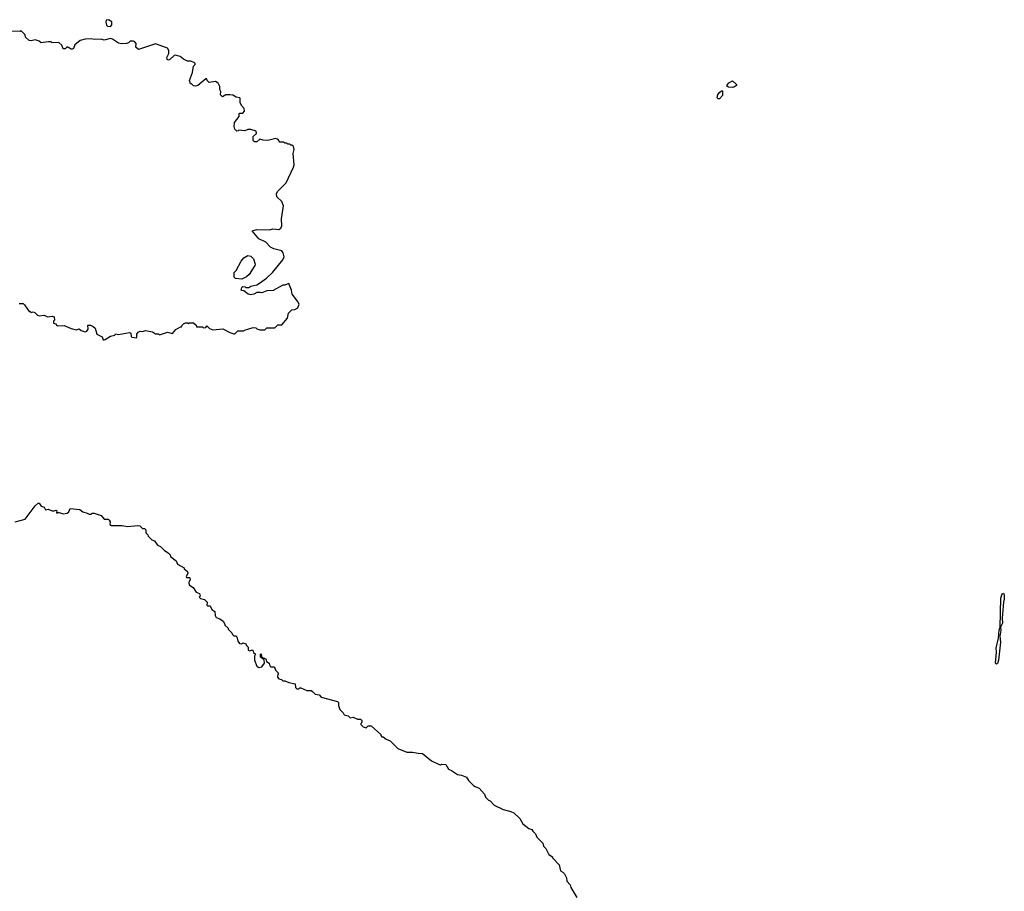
# Model space of a CAD drawing. Extents: x 2029826 to 2248070, y 228728 to 402406.
# Tile 194 of 256: x 2135032 to 2144844, y 339362 to 348051. Entities that reach past the tile are written whole.
import ezdxf

# ---------------------------------------------------------------- set-up
doc = ezdxf.new("R2010")
doc.units = 0

msp = doc.modelspace()

# ---------------------------------------------------------------- linework, layer by layer
at = {"layer": '0CON10XD'}
for points in [[(2135935, 347982.9), (2135949.8, 348000.2), (2135948.7, 348028.7), (2135915, 348050.6), (2135895, 348047.3), (2135888.9, 348025), (2135896.7, 347996.7), (2135907.1, 347987.1), (2135935, 347982.9)], [(2135885, 344863.3), (2135935, 344896.7), (2135980, 344905), (2135985, 344920), (2136015, 344913.3), (2136125, 344932.5), (2136140, 344925), (2136143, 344893), (2136150, 344885), (2136195, 344880), (2136200, 344885), (2136200, 344915), (2136212.5, 344935), (2136233.6, 344946.4), (2136255, 344942.5), (2136285, 344952.5), (2136355, 344940), (2136385, 344920), (2136415, 344920), (2136425, 344910), (2136505, 344936.7), (2136555, 344922.5), (2136587, 344963), (2136635, 344990), (2136645, 344990), (2136650, 345005), (2136665, 345020), (2136685, 345027.5), (2136707.5, 345027.5), (2136715, 345020), (2136725, 345030), (2136765, 345030), (2136790, 345005), (2136795, 344990), (2136855, 344990), (2136865, 344980), (2136888.3, 344981.7), (2136895, 345000), (2136923, 344973), (2136955, 344960), (2137055, 344970), (2137125, 344932.5), (2137165, 344920), (2137175, 344920), (2137205, 344950), (2137265, 344950), (2137273, 344957), (2137358.3, 344981.7), (2137385, 344980), (2137395, 344970), (2137425, 344960), (2137475, 344960), (2137495, 344980), (2137575, 344980), (2137605, 345010), (2137645, 345010), (2137700, 345075), (2137710, 345125), (2137743, 345157), (2137775, 345162.5), (2137803, 345177), (2137816.2, 345215), (2137801.2, 345245), (2137746.2, 345315), (2137740, 345355), (2137715, 345420), (2137675, 345402.5), (2137655, 345402.5), (2137559.3, 345350.7), (2137493.6, 345346.4), (2137445, 345327.5), (2137428.3, 345331.7), (2137395, 345330), (2137365, 345313.3), (2137335, 345307.5), (2137310, 345315), (2137267, 345347), (2137245, 345350), (2137240, 345355), (2137245, 345380), (2137255, 345390), (2137277, 345387), (2137285, 345380), (2137315, 345380), (2137335, 345392.5), (2137395, 345406.7), (2137422.5, 345425), (2137490, 345475), (2137553.3, 345535), (2137655, 345657.5), (2137665.8, 345685.8), (2137656, 345725), (2137642.5, 345745), (2137565, 345766.2), (2137532.7, 345782.7), (2137483.6, 345833.6), (2137415, 345866.7), (2137350, 345945), (2137395, 345960), (2137525, 345956.7), (2137555, 345966.2), (2137615, 345960), (2137635, 345972.5), (2137643.6, 345996.4), (2137641.4, 346065), (2137660, 346195), (2137645, 346236.7), (2137593.3, 346285), (2137590, 346315), (2137602.3, 346337.7), (2137688.8, 346425), (2137760.8, 346579.2), (2137766, 346605), (2137757.5, 346715), (2137767.5, 346755), (2137760, 346785), (2137745, 346800), (2137735, 346800), (2137725, 346810), (2137705, 346810), (2137695, 346820), (2137675, 346820), (2137665, 346830), (2137625, 346830), (2137606.4, 346856.4), (2137585, 346867.5), (2137505, 346847.5), (2137458.3, 346848.3), (2137425, 346860), (2137396.1, 346833.9), (2137373, 346833), (2137360, 346845), (2137360, 346885), (2137390, 346915), (2137388.3, 346938.3), (2137335, 346957.5), (2137305, 346957.5), (2137275, 346942.5), (2137215, 346950), (2137208.3, 346941.7), (2137195, 346940), (2137175, 346960), (2137167.5, 346985), (2137173, 347027), (2137220, 347085), (2137220, 347115), (2137225, 347120), (2137255, 347120), (2137271.7, 347138.3), (2137270, 347165), (2137242.5, 347195), (2137227.5, 347225), (2137230, 347265), (2137225, 347270), (2137188.3, 347278.3), (2137157, 347297), (2137125, 347302.5), (2137085, 347302.5), (2137053, 347283), (2137033, 347303), (2137037.5, 347335), (2137027.5, 347355), (2137027.5, 347385), (2137009.3, 347419.3), (2136983, 347433), (2136920, 347425), (2136900, 347445), (2136895, 347460), (2136885, 347460), (2136807.5, 347395), (2136785, 347386.7), (2136765, 347390), (2136745, 347410), (2136735, 347410), (2136722.5, 347445), (2136752.5, 347525), (2136763, 347587), (2136780, 347605), (2136780, 347615), (2136770, 347625), (2136735, 347637.5), (2136705, 347637.5), (2136665, 347657.5), (2136630, 347685), (2136583.6, 347696.4), (2136570, 347695), (2136525, 347650), (2136515, 347647.5), (2136502.5, 347655), (2136497.5, 347675), (2136517.5, 347715), (2136517.5, 347745), (2136505, 347767.5), (2136385, 347811.2), (2136305, 347783.3), (2136215, 347752.5), (2136190, 347775), (2136191.7, 347811.7), (2136179.3, 347829.3), (2136165, 347837.5), (2136133, 347837), (2136115, 347820), (2136095, 347812.5), (2136045, 347810), (2136015, 347817.5), (2135956.1, 347856.1), (2135935, 347862.5), (2135875, 347847.5), (2135845, 347856.7), (2135775, 347853.8), (2135745, 347860), (2135685, 347857.5), (2135635, 347842.5), (2135580.7, 347799.3), (2135567.5, 347765), (2135555, 347757.5), (2135545, 347757.5), (2135505, 347780), (2135485, 347760), (2135465, 347760), (2135450, 347795), (2135421.7, 347821.7), (2135355, 347820), (2135345, 347830), (2135315, 347830), (2135245, 347820), (2135227, 347837), (2135185, 347850), (2135145, 347840), (2135125, 347842.5), (2135090, 347875), (2135085, 347900), (2135045, 347940), (2135035, 347932.5), (2134935, 347937.5)], [(2142135, 347375.8), (2142095, 347378.8), (2142084, 347384), (2142080, 347395), (2142098.1, 347421.9), (2142135, 347441.2), (2142176.7, 347405), (2142176.7, 347395), (2142155, 347380.8), (2142135, 347375.8)], [(2142005, 347262.5), (2141993, 347263), (2141983, 347273), (2141990, 347305), (2142010.7, 347329.3), (2142025, 347340), (2142035, 347340), (2142036.7, 347295), (2142005, 347262.5)], [(2137245, 345462.5), (2137181.7, 345471.7), (2137170, 345485), (2137168.3, 345531.7), (2137188.3, 345551.7), (2137240, 345645), (2137264.1, 345675.9), (2137305, 345700), (2137335, 345693.3), (2137362.5, 345665), (2137376.7, 345615), (2137375, 345600), (2137319.5, 345510.5), (2137293.6, 345486.4), (2137245, 345462.5)], [(2135025, 345220), (2135065, 345220), (2135079.3, 345209.3), (2135125, 345140), (2135135, 345140), (2135145, 345130), (2135165, 345137.5), (2135181.7, 345131.7), (2135210, 345105), (2135225, 345100), (2135275, 345106.7), (2135308.3, 345088.3), (2135355, 345096.7), (2135375, 345087.5), (2135380, 345055), (2135370, 345045), (2135370, 345025), (2135388.3, 345018.3), (2135405, 345000), (2135475, 345002.5), (2135545, 344972.5), (2135595, 344960), (2135625, 344970), (2135645, 344952.5), (2135685, 344940), (2135700, 344945), (2135712.5, 344965), (2135710, 345005), (2135736.4, 345006.4), (2135765, 344992.5), (2135782.5, 344975), (2135800, 344915), (2135855, 344890), (2135865, 344860), (2135875, 344857.5), (2135885, 344863.3)], [(2134986.7, 343045), (2135085, 343070.8), (2135184.2, 343205.8), (2135215, 343232.5), (2135225, 343232.5), (2135245, 343202.5), (2135275, 343190), (2135290, 343165), (2135315, 343170), (2135353.9, 343153.9), (2135373.9, 343156.1), (2135395, 343162.5), (2135402.5, 343155), (2135400, 343135), (2135405, 343130), (2135412.5, 343137.5), (2135425, 343137.5), (2135465, 343124.2), (2135505, 343130), (2135520, 343145), (2135533, 343177), (2135629.3, 343169.3), (2135660, 343145), (2135705, 343132.5), (2135725, 343120), (2135745, 343120), (2135755, 343130), (2135775, 343132.5), (2135845, 343107.5), (2135875, 343070), (2135911.7, 343071.7), (2135923, 343063), (2135932.5, 343045), (2135928.3, 343018.3), (2135945, 343008.8), (2136052.3, 343007.7), (2136105, 343000), (2136208.8, 343008.8), (2136230, 343005), (2136255, 342980), (2136275, 342980), (2136290, 342965), (2136290, 342935), (2136310, 342915), (2136311.7, 342901.7), (2136350, 342865), (2136376, 342856), (2136403.6, 342813.6), (2136435, 342800), (2136471.7, 342761.7), (2136513, 342733), (2136530, 342715), (2136535, 342700), (2136590, 342655), (2136603.6, 342623.6), (2136670, 342585), (2136670, 342575), (2136705, 342550), (2136706.1, 342533.9), (2136690, 342495), (2136695, 342490), (2136725, 342490), (2136727.5, 342485), (2136730, 342465), (2136720, 342455), (2136717.5, 342435), (2136722.5, 342415), (2136759.3, 342389.3), (2136790, 342345), (2136825, 342330), (2136830, 342305), (2136820, 342295), (2136835, 342280), (2136875, 342270), (2136900, 342245), (2136897.5, 342215), (2136905, 342207.5), (2136928.3, 342208.3), (2136945, 342170), (2136975, 342150), (2136980.7, 342110.7), (2136990.7, 342090.7), (2137027, 342077), (2137060, 342055), (2137077.5, 342025), (2137077.5, 342015), (2137110, 341985), (2137110, 341975), (2137145, 341940), (2137151.7, 341921.7), (2137165, 341910), (2137185, 341907.5)], [(2144765, 341626.7), (2144756.7, 341635), (2144765.8, 341745.8), (2144762.9, 341785), (2144786.7, 341885), (2144794.4, 341964.4), (2144804.3, 341995.7), (2144811.2, 342285), (2144823.9, 342326.1), (2144835, 342332.5), (2144842, 342315), (2144844.2, 342275), (2144836.5, 342245), (2144823.8, 342085), (2144825.4, 342035), (2144807.5, 341995), (2144808.6, 341965), (2144798, 341905), (2144807.3, 341845), (2144786.1, 341665), (2144775, 341633.3), (2144765, 341626.7)], [(2137185, 341907.5), (2137197, 341897), (2137206.7, 341855), (2137223.6, 341833.6), (2137245, 341830), (2137255, 341837.5), (2137285, 341830), (2137291.7, 341811.7), (2137310, 341795), (2137310, 341765), (2137325, 341760), (2137347.5, 341767.5), (2137360, 341755), (2137361.7, 341741.7), (2137380, 341725), (2137372.5, 341705), (2137371.2, 341665), (2137396.4, 341606.4), (2137415, 341592.5), (2137445, 341600), (2137470, 341635), (2137468.3, 341668.3), (2137430, 341695), (2137430, 341725), (2137438.3, 341728.3), (2137441.7, 341701.7), (2137451.7, 341691.7), (2137485, 341680), (2137491.7, 341651.7), (2137517.5, 341635), (2137525, 341610), (2137535, 341600), (2137565, 341600), (2137570, 341595), (2137580, 341565), (2137610, 341535), (2137603, 341527), (2137600, 341495), (2137615, 341480), (2137641.7, 341471.7), (2137655, 341460), (2137675, 341460), (2137713, 341443), (2137778.3, 341428.3), (2137780, 341395), (2137795, 341380), (2137815, 341380), (2137825, 341390), (2137835, 341390), (2137893.6, 341363.6), (2137935, 341362.5), (2137950, 341355), (2137975, 341327.5), (2138015, 341320), (2138036.1, 341296.1), (2138200, 341255), (2138210, 341245), (2138210, 341215), (2138223, 341173), (2138255, 341140), (2138265, 341120), (2138305, 341110), (2138325, 341090), (2138355, 341097.5), (2138398.3, 341078.3), (2138427, 341077), (2138440, 341065), (2138440, 341045), (2138430, 341035), (2138433, 341023), (2138455, 341000), (2138485, 340992.5), (2138505, 341010), (2138535, 341010), (2138630, 340925), (2138630, 340915), (2138641.7, 340901.7), (2138655, 340900), (2138685, 340877.5), (2138725, 340862.5), (2138800, 340785), (2138888.3, 340748.3), (2138945, 340747.5), (2139001.7, 340738.3), (2139046.1, 340736.1), (2139135, 340662.5), (2139205, 340627.5), (2139225, 340622.5), (2139235, 340627.5), (2139280, 340625), (2139305, 340580), (2139335, 340567.5), (2139395, 340526.7), (2139435, 340520), (2139485, 340500), (2139505, 340467.5), (2139555, 340417.5), (2139570, 340405), (2139609.3, 340389.3), (2139665, 340330), (2139675, 340300), (2139705, 340270), (2139720, 340265), (2139760.7, 340220.7), (2139848.3, 340178.3), (2139926.4, 340156.4), (2139955, 340142.5), (2140015.9, 340085.9), (2140047.5, 340035), (2140105, 339987.5), (2140136.4, 339976.4), (2140145, 339960), (2140172.5, 339935), (2140185, 339900), (2140245, 339840), (2140253, 339813), (2140275, 339790), (2140305, 339730), (2140340, 339705), (2140340, 339695), (2140407, 339627), (2140420, 339565), (2140445, 339552.5), (2140462.5, 339535), (2140482.5, 339495), (2140483, 339463), (2140517, 339427), (2140525, 339400), (2140585, 339300)]]:
    msp.add_lwpolyline(points, dxfattribs=at)

doc.saveas('drawing.dxf')
